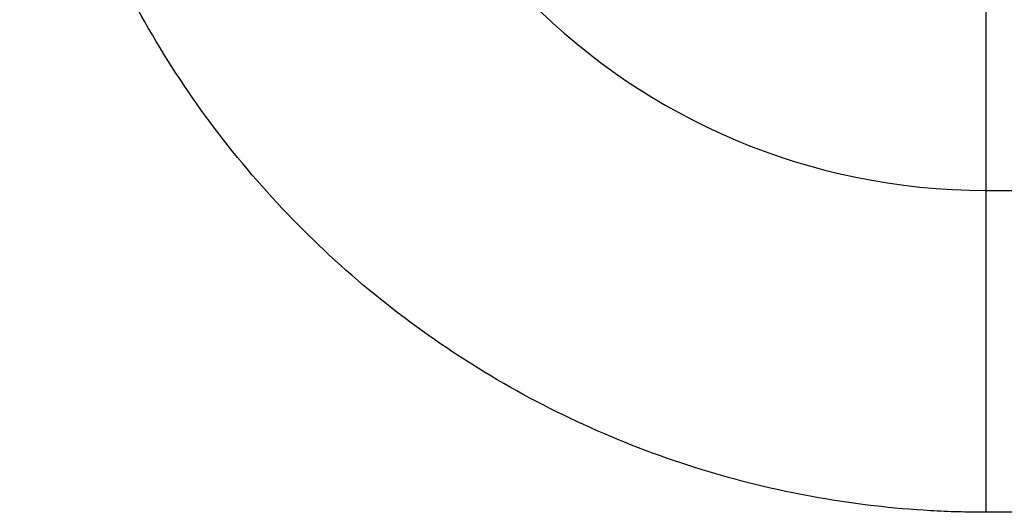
# Model space of a CAD drawing. Header units: inches. Extents: x -280 to 281, y -205 to 205.
# Tile 27 of 39: x 64.25 to 65.779, y 15.375 to 16.14. Entities that reach past the tile are written whole.
import ezdxf

# ---------------------------------------------------------------- set-up
doc = ezdxf.new("R2010")
doc.units = ezdxf.units.IN

# ---------------------------------------------------------------- blocks, each defined once
blk = doc.blocks.new('5222013360_00_G23_G27_BF_B3_B14R_Motor_Bgr_63_EEXDe_1_1__1', base_point=(-96.5, -49.2509))
at = {"color": 7, "linetype": 'Continuous'}
blk.add_line((131.5, 31.7491), (166, 31.7491), dxfattribs=at)
blk.add_arc((131.5, 33.7491), 2, 180, 270, dxfattribs=at)
at = {"color": 8, "linetype": 'Continuous'}
for points, knots in [([(131.4999, 30.7491), (131.4713, 30.7494), (131.414, 30.7498), (131.2404, 30.7575), (130.9799, 30.7876), (130.5122, 30.8981), (129.9473, 31.1462), (129.3572, 31.6058), (128.8974, 32.1959), (128.6493, 32.7606), (128.5387, 33.2279), (128.5085, 33.4883), (128.5007, 33.6621), (128.5002, 33.7199), (128.5, 33.7488)], [0, 0, 0, 0, 0.085917, 0.171843, 0.521146, 0.870499, 1.611052, 2.351605, 3.092157, 3.83271, 4.181541, 4.530322, 4.616975, 4.703583, 4.703583, 4.703583, 4.703583]), ([(131.5004, 32.7491), (131.5004, 32.7473), (131.5004, 32.7437), (131.5004, 32.7382), (131.5004, 32.7327), (131.5004, 32.7273), (131.5004, 32.7218), (131.5004, 32.7163), (131.5004, 32.7108), (131.5004, 32.7052), (131.5004, 32.6997), (131.5004, 32.6942), (131.5004, 32.6886), (131.5004, 32.683), (131.5004, 32.6775), (131.5004, 32.6719), (131.5004, 32.6663), (131.5004, 32.6607), (131.5004, 32.6551), (131.5004, 32.6494), (131.5004, 32.6438), (131.5004, 32.6382), (131.5004, 32.6325), (131.5004, 32.6269), (131.5004, 32.6212), (131.5004, 32.6155), (131.5004, 32.6099), (131.5004, 32.6042), (131.5004, 32.5985), (131.5004, 32.5928), (131.5003, 32.5871), (131.5003, 32.5814), (131.5003, 32.5757), (131.5003, 32.57), (131.5003, 32.5643), (131.5003, 32.5586), (131.5003, 32.5528), (131.5003, 32.5471), (131.5003, 32.5414), (131.5003, 32.5356), (131.5003, 32.5299), (131.5003, 32.5242), (131.5003, 32.5184), (131.5003, 32.5127), (131.5003, 32.507), (131.5003, 32.5012), (131.5003, 32.4955), (131.5003, 32.4897), (131.5003, 32.484), (131.5003, 32.4783), (131.5003, 32.4725), (131.5003, 32.4668), (131.5003, 32.4611), (131.5003, 32.4553), (131.5003, 32.4496), (131.5003, 32.4438), (131.5003, 32.4381), (131.5003, 32.4324), (131.5003, 32.4267), (131.5003, 32.4209), (131.5003, 32.4152), (131.5003, 32.4095), (131.5003, 32.4038), (131.5003, 32.3981), (131.5003, 32.3924), (131.5003, 32.3867), (131.5003, 32.3816), (131.5003, 32.3772), (131.5003, 32.3733), (131.5003, 32.3695), (131.5003, 32.3656), (131.5003, 32.3618), (131.5003, 32.358), (131.5003, 32.3542), (131.5003, 32.3503), (131.5003, 32.3465), (131.5003, 32.3427), (131.5003, 32.3389), (131.5003, 32.3351), (131.5003, 32.3313), (131.5003, 32.3275), (131.5003, 32.3237), (131.5003, 32.3199), (131.5003, 32.3161), (131.5003, 32.3124), (131.5003, 32.3086), (131.5003, 32.3048), (131.5003, 32.3011), (131.5003, 32.2973), (131.5003, 32.2936), (131.5003, 32.2898), (131.5003, 32.2861), (131.5003, 32.2823), (131.5003, 32.2786), (131.5003, 32.2749), (131.5003, 32.2712), (131.5003, 32.2675), (131.5003, 32.2638), (131.5003, 32.2601), (131.5003, 32.2564), (131.5003, 32.2527), (131.5003, 32.249), (131.5003, 32.2454), (131.5003, 32.2417), (131.5003, 32.238), (131.5002, 32.2344), (131.5002, 32.2308), (131.5002, 32.2271), (131.5002, 32.2235), (131.5002, 32.2199), (131.5002, 32.2163), (131.5002, 32.2127), (131.5002, 32.2091), (131.5002, 32.2055), (131.5002, 32.2019), (131.5002, 32.1983), (131.5002, 32.1948), (131.5002, 32.1912), (131.5002, 32.1877), (131.5002, 32.1842), (131.5002, 32.1806), (131.5002, 32.1771), (131.5002, 32.1736), (131.5002, 32.1701), (131.5002, 32.1666), (131.5002, 32.1631), (131.5002, 32.1597), (131.5002, 32.1562), (131.5002, 32.1528), (131.5002, 32.1493), (131.5002, 32.1459), (131.5002, 32.1425), (131.5002, 32.1391), (131.5002, 32.1357), (131.5002, 32.1323), (131.5002, 32.1289), (131.5002, 32.1255), (131.5002, 32.1222), (131.5002, 32.1188), (131.5002, 32.1155), (131.5002, 32.1121), (131.5002, 32.1088), (131.5002, 32.1055), (131.5002, 32.1022), (131.5002, 32.099), (131.5002, 32.0957), (131.5002, 32.0924), (131.5002, 32.0892), (131.5002, 32.086), (131.5002, 32.0827), (131.5002, 32.0795), (131.5002, 32.0763), (131.5002, 32.0731), (131.5002, 32.07), (131.5002, 32.0668), (131.5002, 32.0637), (131.5002, 32.0605), (131.5002, 32.0574), (131.5002, 32.0543), (131.5002, 32.0512), (131.5002, 32.0481), (131.5002, 32.0451), (131.5002, 32.0421), (131.5002, 32.0394), (131.5002, 32.0367), (131.5002, 32.0341), (131.5002, 32.0315), (131.5002, 32.0289), (131.5002, 32.0263), (131.5002, 32.0237), (131.5002, 32.0212), (131.5002, 32.0186), (131.5002, 32.0161), (131.5002, 32.0136), (131.5002, 32.011), (131.5002, 32.0085), (131.5002, 32.006), (131.5002, 32.0035), (131.5002, 32.001), (131.5002, 31.9986), (131.5002, 31.9961), (131.5002, 31.9937), (131.5002, 31.9912), (131.5002, 31.9888), (131.5002, 31.9864), (131.5002, 31.984), (131.5002, 31.9816), (131.5002, 31.9792), (131.5002, 31.9769), (131.5002, 31.9745), (131.5002, 31.9722), (131.5002, 31.9698), (131.5002, 31.9675), (131.5002, 31.9652), (131.5002, 31.9629), (131.5002, 31.9606), (131.5002, 31.9583), (131.5002, 31.956), (131.5002, 31.9538), (131.5002, 31.9516), (131.5002, 31.9493), (131.5002, 31.9471), (131.5002, 31.9449), (131.5002, 31.9427), (131.5002, 31.9405), (131.5002, 31.9383), (131.5002, 31.9362), (131.5002, 31.934), (131.5002, 31.9319), (131.5002, 31.9298), (131.5002, 31.9276), (131.5002, 31.9255), (131.5002, 31.9234), (131.5002, 31.9214), (131.5002, 31.9193), (131.5002, 31.9172), (131.5002, 31.9152), (131.5002, 31.9132), (131.5002, 31.9111), (131.5002, 31.9091), (131.5002, 31.9071), (131.5002, 31.9051), (131.5002, 31.9032), (131.5002, 31.9012), (131.5002, 31.8993), (131.5002, 31.8973), (131.5002, 31.8954), (131.5002, 31.8935), (131.5002, 31.8916), (131.5002, 31.8897), (131.5002, 31.8878), (131.5002, 31.886), (131.5002, 31.8841), (131.5002, 31.8823), (131.5002, 31.8805), (131.5002, 31.8787), (131.5001, 31.8769), (131.5001, 31.8751), (131.5001, 31.8733), (131.5001, 31.8715), (131.5001, 31.8698), (131.5001, 31.868), (131.5001, 31.8663), (131.5001, 31.8646), (131.5001, 31.8629), (131.5001, 31.8612), (131.5001, 31.8596), (131.5001, 31.8579), (131.5001, 31.8563), (131.5001, 31.8546), (131.5001, 31.853), (131.5001, 31.8514), (131.5001, 31.8498), (131.5001, 31.8482), (131.5001, 31.8466), (131.5001, 31.8451), (131.5001, 31.8435), (131.5001, 31.842), (131.5001, 31.8405), (131.5001, 31.839), (131.5001, 31.8375), (131.5001, 31.836), (131.5001, 31.8346), (131.5001, 31.8331), (131.5001, 31.8317), (131.5001, 31.8302), (131.5001, 31.8288), (131.5001, 31.8274), (131.5001, 31.826), (131.5001, 31.8247), (131.5001, 31.8233), (131.5001, 31.822), (131.5001, 31.8206), (131.5001, 31.8193), (131.5001, 31.818), (131.5001, 31.8167), (131.5001, 31.8154), (131.5001, 31.8141), (131.5001, 31.8128), (131.5001, 31.8116), (131.5001, 31.8103), (131.5001, 31.8091), (131.5001, 31.8079), (131.5001, 31.8067), (131.5001, 31.8055), (131.5001, 31.8043), (131.5001, 31.8032), (131.5001, 31.802), (131.5001, 31.8009), (131.5001, 31.7997), (131.5001, 31.7986), (131.5001, 31.7975), (131.5001, 31.7964), (131.5001, 31.7954), (131.5001, 31.7943), (131.5001, 31.7933), (131.5001, 31.7922), (131.5001, 31.7912), (131.5001, 31.7902), (131.5001, 31.7892), (131.5001, 31.7882), (131.5001, 31.7872), (131.5001, 31.7863), (131.5001, 31.7853), (131.5001, 31.7844), (131.5001, 31.7835), (131.5001, 31.7826), (131.5001, 31.7817), (131.5001, 31.7808), (131.5001, 31.7799), (131.5001, 31.7791), (131.5001, 31.7782), (131.5001, 31.7774), (131.5001, 31.7766), (131.5001, 31.7758), (131.5001, 31.775), (131.5001, 31.7742), (131.5001, 31.7734), (131.5001, 31.7727), (131.5001, 31.7719), (131.5001, 31.7712), (131.5001, 31.7705), (131.5001, 31.7698), (131.5001, 31.7691), (131.5001, 31.7684), (131.5001, 31.7677), (131.5001, 31.7671), (131.5001, 31.7664), (131.5001, 31.7658), (131.5001, 31.7652), (131.5001, 31.7646), (131.5001, 31.764), (131.5001, 31.7634), (131.5001, 31.7628), (131.5001, 31.7622), (131.5001, 31.7617), (131.5001, 31.7611), (131.5001, 31.7606), (131.5001, 31.7601), (131.5001, 31.7596), (131.5001, 31.7591), (131.5, 31.7586), (131.5, 31.7581), (131.5, 31.7577), (131.5, 31.7572), (131.5, 31.7568), (131.5, 31.7564), (131.5, 31.756), (131.5, 31.7556), (131.5, 31.7552), (131.5, 31.7548), (131.5, 31.7545), (131.5, 31.7541), (131.5, 31.7538), (131.5, 31.7535), (131.5, 31.7532), (131.5, 31.7528), (131.5, 31.7526), (131.5, 31.7523), (131.5, 31.752), (131.5, 31.7517), (131.5, 31.7515), (131.5, 31.7513), (131.5, 31.751), (131.5, 31.7508), (131.5, 31.7506), (131.5, 31.7504), (131.5, 31.7503), (131.5, 31.7501), (131.5, 31.75), (131.5, 31.7498), (131.5, 31.7497), (131.5, 31.7496), (131.5, 31.7495), (131.5, 31.7494), (131.5, 31.7494), (131.5, 31.7493), (131.5, 31.7493), (131.5, 31.7492), (131.5, 31.7492), (131.5, 31.7491), (131.5, 31.7491), (131.5, 31.7491), (131.5, 31.7491), (131.5, 31.7491)], [0, 0, 0, 0, 0.005439, 0.010892, 0.016357, 0.021835, 0.027325, 0.032827, 0.038341, 0.043866, 0.049402, 0.054949, 0.060506, 0.066074, 0.071652, 0.077239, 0.082836, 0.088441, 0.094056, 0.099678, 0.105309, 0.110948, 0.116595, 0.122248, 0.127909, 0.133577, 0.13925, 0.14493, 0.150616, 0.156307, 0.162004, 0.167705, 0.173411, 0.179122, 0.184836, 0.190555, 0.196277, 0.202001, 0.207729, 0.21346, 0.219193, 0.224927, 0.230664, 0.236402, 0.242141, 0.247881, 0.253621, 0.259362, 0.265103, 0.270843, 0.276583, 0.282321, 0.288059, 0.293795, 0.299529, 0.305262, 0.310991, 0.316719, 0.322443, 0.328164, 0.333881, 0.339595, 0.345304, 0.351009, 0.356709, 0.362405, 0.368095, 0.371941, 0.375785, 0.379625, 0.383461, 0.387294, 0.391124, 0.394949, 0.398771, 0.402589, 0.406402, 0.410211, 0.414016, 0.417817, 0.421613, 0.425404, 0.429191, 0.432973, 0.43675, 0.440521, 0.444288, 0.448049, 0.451805, 0.455555, 0.4593, 0.463039, 0.466772, 0.470499, 0.47422, 0.477935, 0.481643, 0.485346, 0.489041, 0.492731, 0.496413, 0.500089, 0.503757, 0.507419, 0.511073, 0.514721, 0.518361, 0.521993, 0.525618, 0.529235, 0.532844, 0.536446, 0.540039, 0.543625, 0.547202, 0.550771, 0.554331, 0.557883, 0.561426, 0.56496, 0.568486, 0.572002, 0.57551, 0.579008, 0.582497, 0.585976, 0.589446, 0.592906, 0.596357, 0.599798, 0.603229, 0.606649, 0.61006, 0.61346, 0.61685, 0.620229, 0.623598, 0.626956, 0.630303, 0.633639, 0.636965, 0.640279, 0.643582, 0.646873, 0.650153, 0.653421, 0.656678, 0.659923, 0.663156, 0.666377, 0.669586, 0.672782, 0.675967, 0.679138, 0.682298, 0.685444, 0.688578, 0.691699, 0.694807, 0.697902, 0.700983, 0.704052, 0.707107, 0.709747, 0.712376, 0.714995, 0.717603, 0.720201, 0.722788, 0.725364, 0.72793, 0.730485, 0.733029, 0.735563, 0.738085, 0.740597, 0.743098, 0.745588, 0.748067, 0.750536, 0.752993, 0.755439, 0.757875, 0.760299, 0.762712, 0.765114, 0.767505, 0.769885, 0.772254, 0.774611, 0.776957, 0.779292, 0.781616, 0.783928, 0.786229, 0.788519, 0.790797, 0.793064, 0.795319, 0.797563, 0.799795, 0.802016, 0.804225, 0.806422, 0.808608, 0.810783, 0.812945, 0.815096, 0.817235, 0.819363, 0.821478, 0.823582, 0.825674, 0.827754, 0.829823, 0.831879, 0.833923, 0.835955, 0.837976, 0.839984, 0.84198, 0.843964, 0.845936, 0.847896, 0.849844, 0.851779, 0.853703, 0.855614, 0.857512, 0.859399, 0.861273, 0.863134, 0.864984, 0.86682, 0.868645, 0.870457, 0.872256, 0.874043, 0.875817, 0.877579, 0.879328, 0.881064, 0.882788, 0.884499, 0.886198, 0.887883, 0.889556, 0.891216, 0.892863, 0.894497, 0.896119, 0.897727, 0.899323, 0.900905, 0.902475, 0.904031, 0.905575, 0.907105, 0.908622, 0.910126, 0.911617, 0.913095, 0.914559, 0.916011, 0.917449, 0.918873, 0.920285, 0.921683, 0.923067, 0.924438, 0.925796, 0.92714, 0.928471, 0.929788, 0.931111, 0.932421, 0.933718, 0.935001, 0.936272, 0.937529, 0.938773, 0.940003, 0.941221, 0.942425, 0.943617, 0.944795, 0.94596, 0.947113, 0.948252, 0.949378, 0.950491, 0.951591, 0.952678, 0.953752, 0.954814, 0.955862, 0.956897, 0.95792, 0.95893, 0.959926, 0.96091, 0.961881, 0.962839, 0.963785, 0.964718, 0.965637, 0.966544, 0.967439, 0.96832, 0.969189, 0.970046, 0.970889, 0.97172, 0.972538, 0.973344, 0.974137, 0.974917, 0.975685, 0.97644, 0.977183, 0.977913, 0.978631, 0.979336, 0.980029, 0.980709, 0.981377, 0.982032, 0.982675, 0.983305, 0.983935, 0.984553, 0.985157, 0.98575, 0.986329, 0.986896, 0.98745, 0.987992, 0.988522, 0.989039, 0.989543, 0.990035, 0.990515, 0.990983, 0.991438, 0.991881, 0.992311, 0.99273, 0.993136, 0.993531, 0.993913, 0.994283, 0.994641, 0.994988, 0.995322, 0.995644, 0.995955, 0.996265, 0.996562, 0.996847, 0.997118, 0.997378, 0.997625, 0.997859, 0.998081, 0.998291, 0.998488, 0.998673, 0.998845, 0.999006, 0.999144, 0.999271, 0.999388, 0.999495, 0.999592, 0.999678, 0.999754, 0.999811, 0.999862, 0.999904, 0.999939, 0.999966, 0.999985, 0.999994, 1, 1, 1, 1]), ([(131.5, 31.7491), (131.5, 31.7491), (131.5, 31.7491), (131.5, 31.7491), (131.5, 31.7491), (131.5, 31.7491), (131.5, 31.749), (131.5, 31.749), (131.5, 31.749), (131.5, 31.749), (131.5, 31.7489), (131.5, 31.7489), (131.5, 31.7488), (131.5, 31.7488), (131.5, 31.7487), (131.5, 31.7486), (131.5, 31.7486), (131.5, 31.7485), (131.5, 31.7484), (131.5, 31.7483), (131.5, 31.7482), (131.5, 31.7481), (131.5, 31.748), (131.5, 31.7479), (131.5, 31.7478), (131.5, 31.7477), (131.5, 31.7476), (131.5, 31.7475), (131.5, 31.7473), (131.5, 31.7472), (131.5, 31.7471), (131.5, 31.7469), (131.5, 31.7468), (131.5, 31.7466), (131.5, 31.7465), (131.5, 31.7463), (131.5, 31.7461), (131.5, 31.746), (131.5, 31.7458), (131.5, 31.7456), (131.5, 31.7454), (131.5, 31.7453), (131.5, 31.7451), (131.5, 31.7449), (131.5, 31.7447), (131.5, 31.7445), (131.5, 31.7443), (131.5, 31.744), (131.5, 31.7438), (131.5, 31.7436), (131.5, 31.7434), (131.5, 31.7432), (131.5, 31.7429), (131.5, 31.7427), (131.5, 31.7424), (131.5, 31.7422), (131.5, 31.7419), (131.5, 31.7417), (131.5, 31.7414), (131.5, 31.7411), (131.5, 31.7409), (131.5, 31.7406), (131.5, 31.7403), (131.5, 31.74), (131.5, 31.7397), (131.5, 31.7394), (131.5, 31.7391), (131.5, 31.7388), (131.5, 31.7385), (131.5, 31.7382), (131.5, 31.7378), (131.5, 31.7375), (131.5, 31.7372), (131.5, 31.7368), (131.5, 31.7365), (131.5, 31.7362), (131.5, 31.7358), (131.5, 31.7355), (131.5, 31.7351), (131.5, 31.7347), (131.5, 31.7343), (131.5, 31.734), (131.5, 31.7336), (131.5, 31.7332), (131.5, 31.7328), (131.5, 31.7324), (131.5, 31.732), (131.5, 31.7316), (131.5, 31.7312), (131.5, 31.7308), (131.5, 31.7304), (131.5, 31.73), (131.5, 31.7296), (131.5, 31.7291), (131.5, 31.7287), (131.5, 31.7283), (131.5, 31.7278), (131.5, 31.7274), (131.5, 31.7269), (131.5, 31.7265), (131.5, 31.726), (131.5, 31.7255), (131.5, 31.7251), (131.5, 31.7246), (131.5, 31.7241), (131.5, 31.7236), (131.5, 31.7231), (131.5, 31.7227), (131.5, 31.7222), (131.5, 31.7216), (131.5, 31.7211), (131.5, 31.7206), (131.5, 31.7201), (131.5, 31.7196), (131.5, 31.719), (131.5, 31.7185), (131.5, 31.718), (131.5, 31.7174), (131.5, 31.7169), (131.5, 31.7163), (131.5, 31.7158), (131.5, 31.7152), (131.5, 31.7146), (131.5, 31.7141), (131.5, 31.7135), (131.5, 31.7129), (131.5, 31.7123), (131.5, 31.7117), (131.5, 31.7111), (131.5, 31.7105), (131.5, 31.7099), (131.5, 31.7093), (131.5, 31.7087), (131.5, 31.708), (131.5, 31.7074), (131.5, 31.7068), (131.5, 31.7061), (131.5, 31.7055), (131.5, 31.7048), (131.5, 31.7042), (131.5, 31.7035), (131.5, 31.7029), (131.5, 31.7022), (131.5, 31.7015), (131.5, 31.7008), (131.5, 31.7002), (131.5, 31.6995), (131.5, 31.6988), (131.5, 31.6981), (131.5, 31.6974), (131.5, 31.6966), (131.5, 31.6959), (131.5, 31.6952), (131.5, 31.6945), (131.5, 31.6938), (131.5, 31.693), (131.5, 31.6923), (131.5, 31.6915), (131.5, 31.6908), (131.5, 31.69), (131.5, 31.6893), (131.5, 31.6885), (131.5, 31.6877), (131.5, 31.6869), (131.5, 31.6862), (131.5, 31.6854), (131.5, 31.6846), (131.5, 31.6838), (131.5, 31.683), (131.5, 31.6822), (131.5, 31.6814), (131.5, 31.6805), (131.5, 31.6797), (131.5, 31.6789), (131.5, 31.6781), (131.5, 31.6773), (131.5, 31.6764), (131.5, 31.6756), (131.5, 31.6748), (131.5, 31.6739), (131.5, 31.6731), (131.5, 31.6722), (131.5, 31.6714), (131.5, 31.6705), (131.5, 31.6696), (131.5, 31.6688), (131.5, 31.6679), (131.5, 31.667), (131.5, 31.6661), (131.5, 31.6652), (131.5, 31.6643), (131.5, 31.6634), (131.5, 31.6625), (131.5, 31.6616), (131.5, 31.6607), (131.5, 31.6598), (131.5, 31.6588), (131.5, 31.6579), (131.5, 31.657), (131.5, 31.656), (131.5, 31.6551), (131.5, 31.6541), (131.5, 31.6532), (131.5, 31.6522), (131.5, 31.6512), (131.5, 31.6503), (131.5, 31.6493), (131.5, 31.6483), (131.5, 31.6473), (131.5, 31.6463), (131.5, 31.6453), (131.5, 31.6443), (131.5, 31.6433), (131.5, 31.6423), (131.5, 31.6413), (131.5, 31.6402), (131.5, 31.6392), (131.5, 31.6382), (131.5, 31.6372), (131.5, 31.6361), (131.5, 31.6351), (131.5, 31.634), (131.5, 31.6329), (131.5, 31.6319), (131.5, 31.6308), (131.5, 31.6297), (131.5, 31.6287), (131.5, 31.6276), (131.5, 31.6265), (131.5, 31.6254), (131.5, 31.6243), (131.5, 31.6232), (131.5, 31.6221), (131.5, 31.621), (131.5, 31.6199), (131.5, 31.6188), (131.5, 31.6176), (131.5, 31.6165), (131.5, 31.6154), (131.5, 31.6142), (131.5, 31.6131), (131.5, 31.6119), (131.5, 31.6108), (131.5, 31.6096), (131.5, 31.6085), (131.5, 31.6073), (131.5, 31.6061), (131.5, 31.6049), (131.5, 31.6038), (131.5, 31.6026), (131.5, 31.6014), (131.5, 31.6002), (131.5, 31.599), (131.5, 31.5978), (131.5, 31.5966), (131.5, 31.5953), (131.5, 31.5941), (131.5, 31.5929), (131.5, 31.5917), (131.5, 31.5904), (131.5, 31.5892), (131.5, 31.5879), (131.5, 31.5867), (131.5, 31.5854), (131.5, 31.5842), (131.5, 31.5829), (131.5, 31.5817), (131.5, 31.5804), (131.5, 31.5791), (131.5, 31.5778), (131.5, 31.5765), (131.5, 31.5753), (131.5, 31.574), (131.5, 31.5727), (131.5, 31.5714), (131.5, 31.5701), (131.5, 31.5687), (131.5, 31.5674), (131.5, 31.5661), (131.5, 31.5648), (131.5, 31.5634), (131.5, 31.5621), (131.5, 31.5608), (131.5, 31.5594), (131.5, 31.5581), (131.5, 31.5567), (131.5, 31.5554), (131.5, 31.554), (131.5, 31.5526), (131.5, 31.5513), (131.5, 31.5499), (131.5, 31.5485), (131.5, 31.5471), (131.5, 31.5457), (131.5, 31.5444), (131.5, 31.543), (131.5, 31.5416), (131.5, 31.5401), (131.5, 31.5387), (131.5, 31.5373), (131.5, 31.5359), (131.5, 31.5345), (131.5, 31.533), (131.5, 31.5316), (131.5, 31.5302), (131.5, 31.5287), (131.5, 31.5273), (131.5, 31.5258), (131.5, 31.5244), (131.5, 31.5229), (131.5, 31.5215), (131.5, 31.52), (131.5, 31.5185), (131.5, 31.5171), (131.5, 31.5156), (131.5, 31.5141), (131.5, 31.5126), (131.5, 31.5111), (131.5, 31.5096), (131.5, 31.5081), (131.5, 31.5066), (131.5, 31.5051), (131.5, 31.5036), (131.5, 31.5021), (131.5, 31.5005), (131.5, 31.499), (131.5, 31.4975), (131.5, 31.4959), (131.5, 31.4944), (131.5, 31.4929), (131.5, 31.4913), (131.5, 31.4898), (131.5, 31.4882), (131.5, 31.4866), (131.5, 31.4851), (131.5, 31.4835), (131.5, 31.4819), (131.5, 31.4804), (131.5, 31.4788), (131.5, 31.4772), (131.5, 31.4756), (131.5, 31.474), (131.5, 31.4724), (131.5, 31.4708), (131.5, 31.4692), (131.5, 31.4676), (131.5, 31.466), (131.5, 31.4644), (131.5, 31.4627), (131.5, 31.4611), (131.5, 31.4595), (131.5, 31.4579), (131.5, 31.4561), (131.5, 31.4543), (131.5, 31.4524), (131.5, 31.4505), (131.5, 31.4486), (131.5, 31.4467), (131.5, 31.4448), (131.5, 31.4429), (131.5, 31.4409), (131.5, 31.439), (131.5, 31.4371), (131.5, 31.4351), (131.5, 31.4332), (131.5, 31.4312), (131.5, 31.4293), (131.5, 31.4273), (131.5, 31.4254), (131.5, 31.4234), (131.5, 31.4214), (131.5, 31.4194), (131.5, 31.4175), (131.5, 31.4155), (131.5, 31.4135), (131.5, 31.4115), (131.5, 31.4095), (131.5, 31.4075), (131.5, 31.4055), (131.5, 31.4034), (131.5, 31.4014), (131.5, 31.3994), (131.5, 31.3974), (131.5, 31.3953), (131.5, 31.3933), (131.5, 31.3912), (131.5, 31.3892), (131.5, 31.3871), (131.5, 31.3851), (131.5, 31.383), (131.5, 31.381), (131.5, 31.3789), (131.5, 31.3768), (131.5, 31.3747), (131.5, 31.3727), (131.5, 31.3706), (131.5, 31.3685), (131.5, 31.3664), (131.5, 31.3643), (131.5, 31.3622), (131.5, 31.3601), (131.5, 31.358), (131.5, 31.3559), (131.5, 31.3538), (131.5, 31.3516), (131.5, 31.3495), (131.5, 31.3474), (131.5, 31.3452), (131.5, 31.3431), (131.5, 31.341), (131.5, 31.3388), (131.5, 31.3367), (131.5, 31.3345), (131.5, 31.3324), (131.5, 31.3302), (131.5, 31.328), (131.5, 31.3259), (131.5, 31.3237), (131.5, 31.3215), (131.5, 31.3194), (131.5, 31.3172), (131.5, 31.315), (131.5, 31.3128), (131.5, 31.3106), (131.5, 31.3084), (131.5, 31.3062), (131.5, 31.304), (131.5, 31.3018), (131.4999, 31.2996), (131.4999, 31.2974), (131.4999, 31.2952), (131.4999, 31.293), (131.4999, 31.2908), (131.4999, 31.2885), (131.4999, 31.2863), (131.4999, 31.2841), (131.4999, 31.2819), (131.4999, 31.2796), (131.4999, 31.2774), (131.4999, 31.2751), (131.4999, 31.2729), (131.4999, 31.2707), (131.4999, 31.2684), (131.4999, 31.2662), (131.4999, 31.2639), (131.4999, 31.2616), (131.4999, 31.2594), (131.4999, 31.2571), (131.4999, 31.2549), (131.4999, 31.2526), (131.4999, 31.2503), (131.4999, 31.248), (131.4999, 31.2458), (131.4999, 31.2435), (131.4999, 31.2412), (131.4999, 31.2389), (131.4999, 31.2366), (131.4999, 31.2343), (131.4999, 31.232), (131.4999, 31.2297), (131.4999, 31.2275), (131.4999, 31.2252), (131.4999, 31.2228), (131.4999, 31.2205), (131.4999, 31.2182), (131.4999, 31.2159), (131.4999, 31.2136), (131.4999, 31.2113), (131.4999, 31.209), (131.4999, 31.2067), (131.4999, 31.2043), (131.4999, 31.202), (131.4999, 31.1997), (131.4999, 31.1974), (131.4999, 31.195), (131.4999, 31.1927), (131.4999, 31.1904), (131.4999, 31.188), (131.4999, 31.1857), (131.4999, 31.1834), (131.4999, 31.181), (131.4999, 31.1787), (131.4999, 31.1763), (131.4999, 31.174), (131.4999, 31.1717), (131.4999, 31.1693), (131.4999, 31.167), (131.4999, 31.1646), (131.4999, 31.1622), (131.4999, 31.1599), (131.4999, 31.1575), (131.4999, 31.1552), (131.4999, 31.1528), (131.4999, 31.1504), (131.4999, 31.1481), (131.4999, 31.1457), (131.4999, 31.1433), (131.4999, 31.141), (131.4999, 31.1386), (131.4999, 31.1362), (131.4999, 31.1339), (131.4999, 31.1315), (131.4999, 31.1291), (131.4999, 31.1267), (131.4999, 31.1243), (131.4999, 31.122), (131.4999, 31.1196), (131.4999, 31.1168), (131.4999, 31.1137), (131.4999, 31.1102), (131.4999, 31.1066), (131.4999, 31.1031), (131.4999, 31.0996), (131.4999, 31.096), (131.4999, 31.0925), (131.4999, 31.089), (131.4999, 31.0854), (131.4999, 31.0819), (131.4999, 31.0784), (131.4999, 31.0748), (131.4999, 31.0713), (131.4999, 31.0677), (131.4999, 31.0642), (131.4999, 31.0606), (131.4999, 31.0571), (131.4999, 31.0536), (131.4999, 31.05), (131.4999, 31.0465), (131.4999, 31.0429), (131.4999, 31.0394), (131.4999, 31.0358), (131.4999, 31.0323), (131.4999, 31.0287), (131.4999, 31.0251), (131.4999, 31.0216), (131.4999, 31.018), (131.4999, 31.0145), (131.4999, 31.0109), (131.4999, 31.0074), (131.4999, 31.0038), (131.4999, 31.0003), (131.4999, 30.9967), (131.4999, 30.9932), (131.4999, 30.9896), (131.4999, 30.9861), (131.4999, 30.9825), (131.4999, 30.979), (131.4999, 30.9754), (131.4999, 30.9719), (131.4999, 30.9683), (131.4999, 30.9648), (131.4999, 30.9612), (131.4999, 30.9577), (131.4999, 30.9541), (131.4999, 30.9506), (131.4999, 30.947), (131.4999, 30.9435), (131.4999, 30.9399), (131.4999, 30.9364), (131.4999, 30.9329), (131.4999, 30.9293), (131.4999, 30.9258), (131.4999, 30.9222), (131.4999, 30.9187), (131.4999, 30.9152), (131.4999, 30.9117), (131.4999, 30.9081), (131.4999, 30.9046), (131.4999, 30.9011), (131.4999, 30.8976), (131.4999, 30.894), (131.4999, 30.8905), (131.4999, 30.887), (131.4999, 30.8835), (131.4999, 30.88), (131.4999, 30.8765), (131.4999, 30.873), (131.4999, 30.8695), (131.4999, 30.866), (131.4999, 30.8625), (131.4999, 30.859), (131.4999, 30.8555), (131.4999, 30.852), (131.4999, 30.8485), (131.4999, 30.845), (131.4999, 30.8416), (131.4999, 30.8381), (131.4999, 30.8346), (131.4999, 30.8311), (131.4999, 30.8277), (131.4999, 30.8242), (131.4999, 30.8208), (131.4999, 30.8173), (131.4999, 30.8139), (131.4999, 30.8104), (131.4999, 30.807), (131.4999, 30.8035), (131.4999, 30.8001), (131.4999, 30.7967), (131.4999, 30.7932), (131.4999, 30.7898), (131.4999, 30.7864), (131.4999, 30.783), (131.4999, 30.7796), (131.4999, 30.7762), (131.4999, 30.7728), (131.4999, 30.7694), (131.4999, 30.766), (131.4999, 30.7626), (131.4999, 30.7592), (131.4999, 30.7558), (131.4999, 30.7525), (131.4999, 30.7502), (131.4999, 30.7491)], [0, 0, 0, 0, 0.000002, 0.00001, 0.000022, 0.000039, 0.000061, 0.000088, 0.00012, 0.000157, 0.000199, 0.000246, 0.000298, 0.000355, 0.000418, 0.000485, 0.000557, 0.000634, 0.000716, 0.000804, 0.000897, 0.000994, 0.001092, 0.001195, 0.001302, 0.001414, 0.00153, 0.001652, 0.001778, 0.001909, 0.002044, 0.002184, 0.00233, 0.002479, 0.002634, 0.002794, 0.002958, 0.003127, 0.003301, 0.00348, 0.003663, 0.003852, 0.004045, 0.004239, 0.004437, 0.00464, 0.004847, 0.00506, 0.005277, 0.005499, 0.005725, 0.005956, 0.006192, 0.006433, 0.006678, 0.006929, 0.007184, 0.007444, 0.007708, 0.007978, 0.008252, 0.008531, 0.008815, 0.009103, 0.009397, 0.009695, 0.009999, 0.010307, 0.01062, 0.010938, 0.01126, 0.011588, 0.011921, 0.012258, 0.0126, 0.012948, 0.0133, 0.013657, 0.01402, 0.014387, 0.014759, 0.015136, 0.015518, 0.015905, 0.016298, 0.016695, 0.017087, 0.017485, 0.017887, 0.018294, 0.018706, 0.019123, 0.019545, 0.019971, 0.020403, 0.020839, 0.02128, 0.021726, 0.022177, 0.022633, 0.023094, 0.023559, 0.02403, 0.024505, 0.024986, 0.025471, 0.025961, 0.026456, 0.026956, 0.027461, 0.027971, 0.028486, 0.029006, 0.029531, 0.03006, 0.030595, 0.031135, 0.031679, 0.032229, 0.032783, 0.033343, 0.033907, 0.034477, 0.035051, 0.035631, 0.036215, 0.036804, 0.037399, 0.037998, 0.038603, 0.039212, 0.039826, 0.040446, 0.04107, 0.0417, 0.042334, 0.042974, 0.043618, 0.044268, 0.044923, 0.045583, 0.046247, 0.046917, 0.047592, 0.048272, 0.048957, 0.049647, 0.050342, 0.051043, 0.051748, 0.052458, 0.053174, 0.053895, 0.05462, 0.055351, 0.056087, 0.056828, 0.057574, 0.058326, 0.059082, 0.059844, 0.06061, 0.061382, 0.062159, 0.062941, 0.063728, 0.064521, 0.065318, 0.066121, 0.066929, 0.067742, 0.06856, 0.069383, 0.070212, 0.071027, 0.071847, 0.072673, 0.073504, 0.07434, 0.075181, 0.076027, 0.076879, 0.077735, 0.078597, 0.079464, 0.080336, 0.081214, 0.082096, 0.082984, 0.083876, 0.084774, 0.085677, 0.086585, 0.087498, 0.088416, 0.089339, 0.090267, 0.0912, 0.092139, 0.093082, 0.094031, 0.094984, 0.095943, 0.096906, 0.097875, 0.098848, 0.099827, 0.10081, 0.101799, 0.102792, 0.103791, 0.104794, 0.105803, 0.106816, 0.107835, 0.108858, 0.109886, 0.110919, 0.111957, 0.113, 0.114048, 0.115101, 0.116159, 0.117221, 0.118289, 0.119361, 0.120438, 0.12152, 0.122607, 0.123699, 0.124796, 0.125897, 0.127004, 0.128115, 0.129231, 0.130351, 0.131477, 0.132607, 0.133743, 0.134882, 0.136027, 0.137177, 0.138331, 0.13949, 0.140654, 0.141822, 0.142996, 0.144174, 0.145356, 0.146544, 0.147736, 0.148933, 0.150134, 0.151341, 0.152551, 0.153767, 0.154987, 0.156212, 0.157442, 0.158676, 0.159915, 0.161159, 0.162407, 0.16366, 0.164917, 0.166179, 0.167446, 0.168717, 0.169993, 0.171273, 0.172558, 0.173848, 0.175142, 0.176441, 0.177744, 0.179052, 0.180364, 0.181681, 0.183003, 0.184329, 0.185659, 0.186994, 0.188334, 0.189678, 0.191026, 0.192379, 0.193737, 0.195098, 0.196465, 0.197836, 0.199211, 0.200591, 0.201975, 0.203363, 0.204756, 0.206154, 0.207556, 0.208962, 0.210372, 0.211788, 0.213207, 0.214631, 0.216059, 0.217491, 0.218928, 0.220369, 0.221815, 0.223265, 0.224719, 0.226178, 0.227641, 0.229108, 0.230579, 0.232055, 0.233535, 0.23502, 0.236508, 0.238001, 0.239498, 0.241, 0.242505, 0.244015, 0.24553, 0.247048, 0.248571, 0.250097, 0.251628, 0.253164, 0.254703, 0.256247, 0.257795, 0.259347, 0.260903, 0.262463, 0.264028, 0.265597, 0.267169, 0.268746, 0.270327, 0.271913, 0.273502, 0.275096, 0.276693, 0.278295, 0.279901, 0.28151, 0.283124, 0.284742, 0.286364, 0.287991, 0.289621, 0.291255, 0.292893, 0.294784, 0.296679, 0.29858, 0.300486, 0.302397, 0.304313, 0.306234, 0.30816, 0.310091, 0.312027, 0.313968, 0.315914, 0.317865, 0.319821, 0.321781, 0.323746, 0.325716, 0.327691, 0.329671, 0.331655, 0.333644, 0.335637, 0.337635, 0.339638, 0.341646, 0.343657, 0.345674, 0.347695, 0.34972, 0.35175, 0.353784, 0.355823, 0.357866, 0.359913, 0.361965, 0.364021, 0.366081, 0.368146, 0.370214, 0.372287, 0.374364, 0.376445, 0.378531, 0.38062, 0.382713, 0.384811, 0.386912, 0.389018, 0.391127, 0.39324, 0.395358, 0.397479, 0.399604, 0.401733, 0.403865, 0.406002, 0.408142, 0.410285, 0.412433, 0.414584, 0.416739, 0.418898, 0.42106, 0.423225, 0.425395, 0.427567, 0.429743, 0.431923, 0.434106, 0.436293, 0.438483, 0.440676, 0.442873, 0.445073, 0.447276, 0.449482, 0.451692, 0.453905, 0.456121, 0.45834, 0.460563, 0.462788, 0.465017, 0.467249, 0.469483, 0.471721, 0.473962, 0.476205, 0.478452, 0.480701, 0.482954, 0.485209, 0.487467, 0.489728, 0.491991, 0.494257, 0.496526, 0.498798, 0.501073, 0.50335, 0.505629, 0.507912, 0.510196, 0.512484, 0.514774, 0.517066, 0.519361, 0.521658, 0.523958, 0.52626, 0.528564, 0.530871, 0.53318, 0.535491, 0.537805, 0.540121, 0.542439, 0.544759, 0.547082, 0.549406, 0.551733, 0.554061, 0.556392, 0.558725, 0.56106, 0.563396, 0.565735, 0.568076, 0.570418, 0.572763, 0.575109, 0.577457, 0.579807, 0.582158, 0.584512, 0.586867, 0.589224, 0.591582, 0.593942, 0.596304, 0.598667, 0.601032, 0.603398, 0.605766, 0.608136, 0.610506, 0.612879, 0.615252, 0.617627, 0.620004, 0.622382, 0.624761, 0.627141, 0.629523, 0.631905, 0.635427, 0.638951, 0.642477, 0.646004, 0.649534, 0.653065, 0.656598, 0.660133, 0.66367, 0.667208, 0.670747, 0.674288, 0.67783, 0.681373, 0.684917, 0.688463, 0.69201, 0.695557, 0.699106, 0.702655, 0.706205, 0.709756, 0.713307, 0.716859, 0.720411, 0.723964, 0.727517, 0.731071, 0.734624, 0.738178, 0.741732, 0.745285, 0.748839, 0.752393, 0.755946, 0.759499, 0.763052, 0.766604, 0.770156, 0.773707, 0.777258, 0.780807, 0.784357, 0.787905, 0.791452, 0.794999, 0.798544, 0.802088, 0.805631, 0.809173, 0.812713, 0.816252, 0.81979, 0.823326, 0.82686, 0.830393, 0.833924, 0.837453, 0.840981, 0.844506, 0.848029, 0.851551, 0.85507, 0.858587, 0.862101, 0.865613, 0.869123, 0.87263, 0.876135, 0.879637, 0.883136, 0.886633, 0.890126, 0.893617, 0.897105, 0.90059, 0.904071, 0.907549, 0.911024, 0.914496, 0.917965, 0.921429, 0.924891, 0.928348, 0.931802, 0.935252, 0.938699, 0.942141, 0.94558, 0.949014, 0.952445, 0.955871, 0.959293, 0.962711, 0.966124, 0.969533, 0.972937, 0.976337, 0.979732, 0.983122, 0.986507, 0.989888, 0.993264, 0.996634, 1, 1, 1, 1]), ([(166, 30.7491), (160.2736, 30.7491), (148.8207, 30.7491), (137.3443, 30.7491), (131.5707, 30.7491), (131.5235, 30.7491), (131.4999, 30.7491)], [0, 0, 0, 0, 17.179289, 34.358579, 34.429322, 34.500075, 34.500075, 34.500075, 34.500075])]:
    blk.add_open_spline(points, degree=3, knots=knots, dxfattribs=at)
blk = doc.blocks.new('5222013360_00_G23_G27_BF_B3_B14R_Motor_Bgr_63_EEXDe_1__2', base_point=(-96.5, -49.2509))
blk.add_blockref('5222013360_00_G23_G27_BF_B3_B14R_Motor_Bgr_63_EEXDe_1_1__1', (-96.5, -49.2509))
blk = doc.blocks.new('VordansichtA_von_', base_point=(60.25, 50))
blk.add_blockref('5222013360_00_G23_G27_BF_B3_B14R_Motor_Bgr_63_EEXDe_1__2', (-96.5, -49.2509))

msp = doc.modelspace()

# ---------------------------------------------------------------- block references
at = {"xscale": 0.5, "yscale": 0.5, "zscale": 0.5}
msp.add_blockref('VordansichtA_von_', (30.125, 25), dxfattribs=at)

doc.saveas('drawing.dxf')
